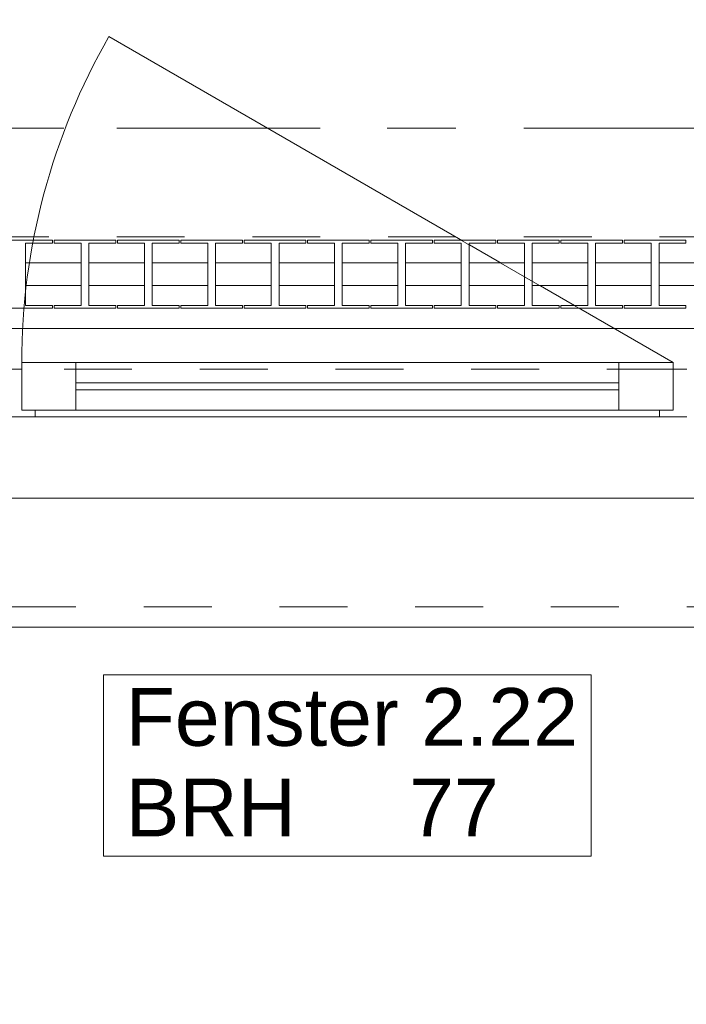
# Model space of a CAD drawing. Header units: metres. Extents: x -4 to 100, y -11 to 17.
# Tile 144 of 256: x 12.637 to 13.619, y -0.74 to 0.71. Entities that reach past the tile are written whole.
import ezdxf

# ---------------------------------------------------------------- set-up
doc = ezdxf.new("R2010")
doc.units = ezdxf.units.M
doc.header["$MEASUREMENT"] = 0
for name, pattern in [('Achse', [0.2, 0.1, -0.05, 0, -0.05]), ('Strichlinie doppelt', [0.546806, 0.264583, -0.105833, 0.070556, -0.105833]), ('Strichlinie eng', [0.115, 0.075, -0.04]), ('Untersicht', [0.1, 0.075, -0.025]), ('Wipeout_Contour', [1, 0, -1])]:
    doc.linetypes.add(name, pattern=pattern)
for name, color, linetype in [('152 - Bemaßung_ Beschriftung.Ausbau', 7, 'Continuous'), ('451 - Universal.Achsen Raster', 7, 'Continuous'), ('603 - Struktur.Bodenplatte_ Decke Roh', 7, 'Continuous'), ('604 - Struktur.Wand Aussen', 7, 'Continuous'), ('608 - Struktur.Träger', 7, 'Continuous'), ('650 - Abdeckung.Fußboden Aufbau', 7, 'Continuous'), ('801 - HKLSE.Heizung_ Klima_ Lüftung', 7, 'Continuous'), ('Neubau_653 - Abdeckung.TB Verkofferung', 7, 'Continuous')]:
    doc.layers.add(name, color=color, linetype=linetype)
doc.styles.add('ERSTELLTER_STIL_2', font='txt')
doc.dimstyles.new('ERSTELLTER_STIL__5', dxfattribs={"dimtxt": 0.1, "dimasz": 0.0532, "dimexe": 0.18, "dimexo": 0.0625, "dimgap": 0, "dimtad": 1, "dimtih": 1, "dimtoh": 1, "dimzin": 0, "dimdsep": 46, "dimtxsty": 'ERSTELLTER_STIL_2', "dimblk": 'ARROWHEAD_2', "dimblk1": 'ARROWHEAD_2', "dimblk2": 'ARROWHEAD_2', "dimcen": 0.09, "dimse1": 1, "dimse2": 1, "dimclrd": 7, "dimclre": 7, "dimclrt": 7, "dimazin": 0, "dimtfac": 1, "dimtdec": 4, "dimtmove": 0, "dimatfit": 3, "dimfxl": 1, "dimtolj": 1, "dimtzin": 0, "dimarcsym": 0})

# ---------------------------------------------------------------- blocks, each defined once
blk = doc.blocks.new('*D448')
at = {"layer": '152 - Bemaßung_ Beschriftung.Ausbau', "color": 7, "linetype": 'Continuous', "lineweight": 5}
for p, q in [((10.72, -4.1125), (10.72, -4.0075)), ((11.92, -4.1125), (11.92, -4.0075)), ((10.7402, -4.025), (10.6998, -4.095)), ((11.9402, -4.025), (11.8998, -4.095)), ((8.32, -4.06), (10.72, -4.06)), ((10.72, -4.06), (11.92, -4.06)), ((11.92, -4.06), (14.32, -4.06))]:
    blk.add_line(p, q, dxfattribs=at)
at = {"layer": '152 - Bemaßung_ Beschriftung.Ausbau', "color": 7, "lineweight": 5, "insert": (11.187, -4.04), "char_height": 0.1, "attachment_point": 7, "style": 'ERSTELLTER_STIL_2'}
blk.add_mtext('\\A1;{\\pql;\\fArial|b0|i0|c0|p38;1,20}', dxfattribs=at)
blk = doc.blocks.new('ARROWHEAD_2')
at = {"color": 0, "linetype": 'Continuous', "lineweight": 0}
for p, q in [((-0.378, -0.655), (0.378, 0.655)), ((0, 0), (-1, 0))]:
    blk.add_line(p, q, dxfattribs=at)
blk = doc.blocks.new('*D449')
at = {"layer": '152 - Bemaßung_ Beschriftung.Ausbau', "color": 7, "linetype": 'Continuous', "lineweight": 5}
for p, q in [((11.9402, -4.025), (11.8998, -4.095)), ((14.3402, -4.025), (14.2998, -4.095)), ((11.92, -4.06), (14.32, -4.06))]:
    blk.add_line(p, q, dxfattribs=at)
at = {"layer": '152 - Bemaßung_ Beschriftung.Ausbau', "color": 7, "lineweight": 5, "char_height": 0.1, "attachment_point": 7, "style": 'ERSTELLTER_STIL_2'}
for s, insert in [('\\A1;{\\pql;\\fArial|b0|i0|c0|p38;2,40}', (12.987, -4.04)), ('\\A1;{\\pql;\\fArial|b0|i0|c0|p38;2,01}', (12.987, -4.18))]:
    blk.add_mtext(s, dxfattribs=dict(at, insert=insert))
blk = doc.blocks.new('*D450')
at = {"layer": '152 - Bemaßung_ Beschriftung.Ausbau', "color": 7, "linetype": 'Continuous', "lineweight": 5}
for p, q in [((14.32, -4.1125), (14.32, -4.0075)), ((15.52, -4.1125), (15.52, -4.0075)), ((14.3402, -4.025), (14.2998, -4.095)), ((15.5402, -4.025), (15.4998, -4.095)), ((11.92, -4.06), (14.32, -4.06)), ((14.32, -4.06), (15.52, -4.06)), ((15.52, -4.06), (17.92, -4.06))]:
    blk.add_line(p, q, dxfattribs=at)
at = {"layer": '152 - Bemaßung_ Beschriftung.Ausbau', "color": 7, "lineweight": 5, "insert": (14.787, -4.04), "char_height": 0.1, "attachment_point": 7, "style": 'ERSTELLTER_STIL_2'}
blk.add_mtext('\\A1;{\\pql;\\fArial|b0|i0|c0|p38;1,20}', dxfattribs=at)
blk = doc.blocks.new('*D485')
at = {"layer": '152 - Bemaßung_ Beschriftung.Ausbau', "color": 7, "linetype": 'Continuous', "lineweight": 5}
for p, q in [((11.395, -4.6125), (11.395, -4.5075)), ((11.4152, -4.525), (11.3748, -4.595)), ((14.8802, -4.525), (14.8398, -4.595)), ((11.245, -4.56), (11.395, -4.56)), ((11.395, -4.56), (14.86, -4.56))]:
    blk.add_line(p, q, dxfattribs=at)
at = {"layer": '152 - Bemaßung_ Beschriftung.Ausbau', "color": 7, "lineweight": 5, "char_height": 0.1, "attachment_point": 7, "style": 'ERSTELLTER_STIL_2'}
for s, insert in [('\\A1;{\\pql;\\fArial|b0|i0|c0|p38;3,46\\fArial|b0|i0|c0|p38;\\A1{\\H.66x;\\S5^  ;}}', (12.8935, -4.5594)), ('\\A1;{\\pql;\\fArial|b0|i0|c0|p38;16}', (14.688, -4.54))]:
    blk.add_mtext(s, dxfattribs=dict(at, insert=insert))
blk = doc.blocks.new('*D486')
at = {"layer": '152 - Bemaßung_ Beschriftung.Ausbau', "color": 7, "linetype": 'Continuous', "lineweight": 5}
for p, q in [((14.86, -4.6125), (14.86, -4.5075)), ((15.02, -4.6125), (15.02, -4.5075)), ((14.8802, -4.525), (14.8398, -4.595)), ((15.0402, -4.525), (14.9998, -4.595)), ((11.395, -4.56), (14.86, -4.56)), ((14.86, -4.56), (15.02, -4.56)), ((15.02, -4.56), (18.45, -4.56))]:
    blk.add_line(p, q, dxfattribs=at)
blk = doc.blocks.new('*D528')
at = {"layer": '152 - Bemaßung_ Beschriftung.Ausbau', "color": 7, "linetype": 'Continuous', "lineweight": 5}
for p, q in [((11.48, -5.1125), (11.48, -5.0075)), ((14.78, -5.1125), (14.78, -5.0075)), ((11.5002, -5.025), (11.4598, -5.095)), ((14.8002, -5.025), (14.7598, -5.095)), ((11.18, -5.06), (11.48, -5.06)), ((11.48, -5.06), (14.78, -5.06)), ((14.78, -5.06), (15.08, -5.06))]:
    blk.add_line(p, q, dxfattribs=at)
at = {"layer": '152 - Bemaßung_ Beschriftung.Ausbau', "color": 7, "lineweight": 5, "insert": (12.997, -5.04), "char_height": 0.1, "attachment_point": 7, "style": 'ERSTELLTER_STIL_2'}
blk.add_mtext('\\A1;{\\pql;\\fArial|b0|i0|c0|p38;3,30}', dxfattribs=at)
blk = doc.blocks.new('*D562')
at = {"layer": '152 - Bemaßung_ Beschriftung.Ausbau', "color": 7, "linetype": 'Continuous', "lineweight": 5}
for p, q in [((-0.165, -6.1125), (-0.165, -6.0075)), ((62.425, -6.1125), (62.425, -6.0075)), ((-0.1448, -6.025), (-0.1852, -6.095)), ((62.4048, -6.095), (62.4452, -6.025)), ((-0.1992, -6.06), (-0.165, -6.06)), ((-0.165, -6.06), (62.425, -6.06)), ((62.425, -6.06), (62.4593, -6.06))]:
    blk.add_line(p, q, dxfattribs=at)
at = {"layer": '152 - Bemaßung_ Beschriftung.Ausbau', "color": 7, "lineweight": 5, "insert": (30.959, -6.04), "char_height": 0.1, "attachment_point": 7, "style": 'ERSTELLTER_STIL_2'}
blk.add_mtext('\\A1;{\\pql;\\fArial|b0|i0|c0|p38;62,59}', dxfattribs=at)
blk = doc.blocks.new('*D747')
at = {"layer": '152 - Bemaßung_ Beschriftung.Ausbau', "color": 7, "linetype": 'Continuous', "lineweight": 5}
for p, q in [((-0.165, -5.6125), (-0.165, -5.5075)), ((43.74, -5.6125), (43.74, -5.5075)), ((-0.1448, -5.525), (-0.1852, -5.595)), ((43.7602, -5.525), (43.7198, -5.595)), ((-0.1992, -5.56), (-0.165, -5.56)), ((-0.165, -5.56), (43.74, -5.56)), ((43.74, -5.56), (43.89, -5.56))]:
    blk.add_line(p, q, dxfattribs=at)
at = {"layer": '152 - Bemaßung_ Beschriftung.Ausbau', "color": 7, "lineweight": 5, "char_height": 0.1, "attachment_point": 7, "style": 'ERSTELLTER_STIL_2'}
for s, insert in [('\\A1;{\\pql;\\fArial|b0|i0|c0|p38;43,90\\fArial|b0|i0|c0|p38;\\A1{\\H.66x;\\S5^  ;}}', (21.5915, -5.5594)), ('\\A1;{\\pql;\\fArial|b0|i0|c0|p38;15}', (43.7399, -5.5505))]:
    blk.add_mtext(s, dxfattribs=dict(at, insert=insert))

msp = doc.modelspace()

# ---------------------------------------------------------------- linework, layer by layer
at = {"layer": '451 - Universal.Achsen Raster', "color": 160, "linetype": 'Strichlinie doppelt', "lineweight": 9, "true_color": 0x3232ff}
msp.add_line((64.935, 0.55), (-3.175, 0.55), dxfattribs=at)
at = {"layer": '603 - Struktur.Bodenplatte_ Decke Roh', "color": 7, "linetype": 'Continuous', "lineweight": 18, "flags": 128}
msp.add_lwpolyline([(-0.015, 13.695), (-0.015, 0.005), (43.89, 0.005)], dxfattribs=at)
at = {"layer": '604 - Struktur.Wand Aussen', "color": 7, "linetype": 'Continuous', "lineweight": 9}
for p, q in [((11.93, 0.255), (14.31, 0.255)), ((12.02, -0.185), (14.22, -0.185))]:
    msp.add_line(p, q, dxfattribs=at)
at = {"layer": '604 - Struktur.Wand Aussen', "color": 7, "linetype": 'Strichlinie eng', "lineweight": 9}
for p, q in [((11.93, 0.255), (14.31, 0.255)), ((12.02, -0.155), (14.22, -0.155))]:
    msp.add_line(p, q, dxfattribs=at)
at = {"layer": '604 - Struktur.Wand Aussen', "color": 7, "linetype": 'Continuous', "lineweight": 13}
for p, q in [((12.64, 0.135), (12.64, 0.205)), ((12.64, 0.205), (12.72, 0.205)), ((12.72, 0.205), (13.52, 0.205)), ((12.72, 0.205), (12.72, 0.135)), ((13.52, 0.135), (13.52, 0.205)), ((13.52, 0.205), (13.6, 0.205)), ((13.6, 0.205), (13.6, 0.135)), ((12.62, 0.195), (12.64, 0.195)), ((12.64, 0.195), (12.64, 0.135)), ((13.6, 0.135), (13.6, 0.195)), ((13.6, 0.195), (13.62, 0.195)), ((12.72, 0.175), (13.52, 0.175)), ((13.52, 0.165), (12.72, 0.165)), ((12.64, 0.135), (12.66, 0.135)), ((12.72, 0.135), (12.64, 0.135)), ((12.66, 0.135), (12.66, 0.125)), ((13.52, 0.135), (12.72, 0.135)), ((13.6, 0.135), (13.52, 0.135)), ((13.58, 0.125), (13.58, 0.135)), ((13.58, 0.135), (13.6, 0.135)), ((12.66, 0.125), (12.62, 0.125)), ((13.58, 0.125), (12.66, 0.125)), ((13.62, 0.125), (13.58, 0.125))]:
    msp.add_line(p, q, dxfattribs=at)
at = {"layer": '604 - Struktur.Wand Aussen', "color": 7, "linetype": 'Continuous', "lineweight": 9, "flags": 128}
msp.add_lwpolyline([(12.7606, -0.5221), (13.4794, -0.5221), (13.4794, -0.3886), (13.4794, -0.255), (12.7606, -0.255), (12.7606, -0.3886)], close=True, dxfattribs=at)
at = {"layer": '608 - Struktur.Träger', "color": 7, "linetype": 'Achse', "lineweight": 9}
msp.add_line((0.38, 0.55), (61.88, 0.55), dxfattribs=at)
at = {"layer": '650 - Abdeckung.Fußboden Aufbau', "color": 7, "linetype": 'Continuous', "lineweight": 13, "flags": 128}
msp.add_lwpolyline([(11.395, 0.71), (11.49, 0.71), (11.49, 0.255), (14.77, 0.255), (14.77, 0.71), (14.86, 0.71), (14.86, 5.505), (13.735, 5.505), (13.735, 5.83), (11.49, 5.83), (11.49, 5.19), (11.395, 5.19)], close=True, dxfattribs=at)
at = {"layer": 'Neubau_653 - Abdeckung.TB Verkofferung', "color": 1, "linetype": 'Untersicht', "lineweight": 9}
msp.add_line((0.7025, 0.195), (29.33, 0.195), dxfattribs=at)

# ---------------------------------------------------------------- texts
at = {"layer": '604 - Struktur.Wand Aussen', "color": 7, "lineweight": 9, "char_height": 0.085, "style": 'ERSTELLTER_STIL_2'}
for s, insert, attachment_point in [('\\A1;{\\pql;\\pt0;\\fArial|b0|i0|c0|p38;Fenster 2.22}', (12.7932, -0.3608), 7), ('\\A1;{\\pql;\\pt0;\\fArial|b0|i0|c0|p38;}', (13.3399, -0.3886), 1), ('\\A1;{\\pql;\\pt0;\\fArial|b0|i0|c0|p38;BRH}', (12.7932, -0.408), 1), ('\\A1;{\\pql;\\pt0,0.05;\\fArial|b0|i0|c0|p38;77\\fArial|b0|i0|c0|p38;\\A1{\\H.66x;\\S^  ;}\\fArial|b0|i0|c0|p38;\\fArial|b0|i0|c0|p38;\\A1{\\H.66x;\\S^  ;}}', (13.2109, -0.408), 1)]:
    msp.add_mtext(s, dxfattribs=dict(at, insert=insert, attachment_point=attachment_point))

# ---------------------------------------------------------------- dimensions: what is measured, and where the dimension line sits
at = {"layer": '152 - Bemaßung_ Beschriftung.Ausbau', "color": 7, "linetype": 'Continuous', "lineweight": 5}
for base, p1, p2, picture, middle in [((11.92, -4.06), (10.72, 0.125), (11.92, 0.125), '*D448', (11.3169, -3.99)), ((14.32, -4.06), (11.92, 0.125), (14.32, 0.125), '*D449', (13.1169, -3.99)), ((15.52, -4.06), (14.32, 0.125), (15.52, 0.125), '*D450', (14.9169, -3.99)), ((62.425, -6.06), (-0.165, -0.145), (62.425, -0.145), '*D562', (31.127, -5.99)), ((43.7400000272, -5.5599999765), (-0.165, -0.145), (43.7400000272, -0.145), '*D747', (21.8945452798, -5.4899999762))]:
    dim = msp.add_linear_dim(base=base, p1=p1, p2=p2, angle=0, dimstyle='ERSTELLTER_STIL__5', dxfattribs=at)
    dim.commit()
    dim.dimension.update_dxf_attribs({"geometry": picture, "text_midpoint": middle, "dimtype": 160})

# ---------------------------------------------------------------- next in the draw order: wipeouts: each hides what was drawn before it
at = {"color": 254, "linetype": 'Wipeout_Contour', "lineweight": 0, "ltscale": 3223.734342}
msp.add_wipeout([(12.5, 0.3183), (12.5408, 0.3183), (12.5408, 0.2892), (12.5012, 0.2892), (12.5012, 0.285), (12.5922, 0.285), (12.5922, 0.2892), (12.5525, 0.2892), (12.5525, 0.3183), (12.6342, 0.3183), (12.6342, 0.2892), (12.5945, 0.2892), (12.5945, 0.285), (12.6855, 0.285), (12.6855, 0.2892), (12.6458, 0.2892), (12.6458, 0.3183), (12.7275, 0.3183), (12.7275, 0.2892), (12.6878, 0.2892), (12.6878, 0.285), (12.7788, 0.285), (12.7788, 0.2892), (12.7392, 0.2892), (12.7392, 0.3183), (12.8208, 0.3183), (12.8208, 0.2892), (12.7812, 0.2892), (12.7812, 0.285), (12.8722, 0.285), (12.8722, 0.2892), (12.8325, 0.2892), (12.8325, 0.3183), (12.9142, 0.3183), (12.9142, 0.2892), (12.8745, 0.2892), (12.8745, 0.285), (12.9655, 0.285), (12.9655, 0.2892), (12.9258, 0.2892), (12.9258, 0.3183), (13.0075, 0.3183), (13.0075, 0.2892), (12.9678, 0.2892), (12.9678, 0.285), (13.0588, 0.285), (13.0588, 0.2892), (13.0192, 0.2892), (13.0192, 0.3183), (13.1008, 0.3183), (13.1008, 0.2892), (13.0612, 0.2892), (13.0612, 0.285), (13.1522, 0.285), (13.1522, 0.2892), (13.1125, 0.2892), (13.1125, 0.3183), (13.1942, 0.3183), (13.1942, 0.2892), (13.1545, 0.2892), (13.1545, 0.285), (13.2455, 0.285), (13.2455, 0.2892), (13.2058, 0.2892), (13.2058, 0.3183), (13.2875, 0.3183), (13.2875, 0.2892), (13.2478, 0.2892), (13.2478, 0.285), (13.3388, 0.285), (13.3388, 0.2892), (13.2992, 0.2892), (13.2992, 0.3183), (13.3808, 0.3183), (13.3808, 0.2892), (13.3412, 0.2892), (13.3412, 0.285), (13.4322, 0.285), (13.4322, 0.2892), (13.3925, 0.2892), (13.3925, 0.3183), (13.4742, 0.3183), (13.4742, 0.2892), (13.4345, 0.2892), (13.4345, 0.285), (13.5255, 0.285), (13.5255, 0.2892), (13.4858, 0.2892), (13.4858, 0.3183), (13.5675, 0.3183), (13.5675, 0.2892), (13.5278, 0.2892), (13.5278, 0.285), (13.6188, 0.285), (13.6188, 0.2892), (13.5792, 0.2892), (13.5792, 0.3183), (13.6608, 0.3183), (13.6608, 0.2892), (13.6212, 0.2892), (13.6212, 0.285), (13.7122, 0.285), (13.7122, 0.2892), (13.6725, 0.2892), (13.6725, 0.3183), (13.7542, 0.3183), (13.7542, 0.2892), (13.7145, 0.2892), (13.7145, 0.285), (13.8055, 0.285), (13.8055, 0.2892), (13.7658, 0.2892), (13.7658, 0.3183), (13.8475, 0.3183), (13.8475, 0.2892), (13.8078, 0.2892), (13.8078, 0.285), (13.8988, 0.285), (13.8988, 0.2892), (13.8592, 0.2892), (13.8592, 0.3183), (13.9, 0.3183), (13.9, 0.3517), (13.8592, 0.3517), (13.8592, 0.3808), (13.8988, 0.3808), (13.8988, 0.385), (13.8078, 0.385), (13.8078, 0.3808), (13.8475, 0.3808), (13.8475, 0.3517), (13.7658, 0.3517), (13.7658, 0.3808), (13.8055, 0.3808), (13.8055, 0.385), (13.7145, 0.385), (13.7145, 0.3808), (13.7542, 0.3808), (13.7542, 0.3517), (13.6725, 0.3517), (13.6725, 0.3808), (13.7122, 0.3808), (13.7122, 0.385), (13.6212, 0.385), (13.6212, 0.3808), (13.6608, 0.3808), (13.6608, 0.3517), (13.5792, 0.3517), (13.5792, 0.3808), (13.6188, 0.3808), (13.6188, 0.385), (13.5278, 0.385), (13.5278, 0.3808), (13.5675, 0.3808), (13.5675, 0.3517), (13.4858, 0.3517), (13.4858, 0.3808), (13.5255, 0.3808), (13.5255, 0.385), (13.4345, 0.385), (13.4345, 0.3808), (13.4742, 0.3808), (13.4742, 0.3517), (13.3925, 0.3517), (13.3925, 0.3808), (13.4322, 0.3808), (13.4322, 0.385), (13.3412, 0.385), (13.3412, 0.3808), (13.3808, 0.3808), (13.3808, 0.3517), (13.2992, 0.3517), (13.2992, 0.3808), (13.3388, 0.3808), (13.3388, 0.385), (13.2478, 0.385), (13.2478, 0.3808), (13.2875, 0.3808), (13.2875, 0.3517), (13.2058, 0.3517), (13.2058, 0.3808), (13.2455, 0.3808), (13.2455, 0.385), (13.1545, 0.385), (13.1545, 0.3808), (13.1942, 0.3808), (13.1942, 0.3517), (13.1125, 0.3517), (13.1125, 0.3808), (13.1522, 0.3808), (13.1522, 0.385), (13.0612, 0.385), (13.0612, 0.3808), (13.1008, 0.3808), (13.1008, 0.3517), (13.0192, 0.3517), (13.0192, 0.3808), (13.0588, 0.3808), (13.0588, 0.385), (12.9678, 0.385), (12.9678, 0.3808), (13.0075, 0.3808), (13.0075, 0.3517), (12.9258, 0.3517), (12.9258, 0.3808), (12.9655, 0.3808), (12.9655, 0.385), (12.8745, 0.385), (12.8745, 0.3808), (12.9142, 0.3808), (12.9142, 0.3517), (12.8325, 0.3517), (12.8325, 0.3808), (12.8722, 0.3808), (12.8722, 0.385), (12.7812, 0.385), (12.7812, 0.3808), (12.8208, 0.3808), (12.8208, 0.3517), (12.7392, 0.3517), (12.7392, 0.3808), (12.7788, 0.3808), (12.7788, 0.385), (12.6878, 0.385), (12.6878, 0.3808), (12.7275, 0.3808), (12.7275, 0.3517), (12.6458, 0.3517), (12.6458, 0.3808), (12.6855, 0.3808), (12.6855, 0.385), (12.5945, 0.385), (12.5945, 0.3808), (12.6342, 0.3808), (12.6342, 0.3517), (12.5525, 0.3517), (12.5525, 0.3808), (12.5922, 0.3808), (12.5922, 0.385), (12.5012, 0.385), (12.5012, 0.3808), (12.5408, 0.3808), (12.5408, 0.3517), (12.5, 0.3517)], dxfattribs=at).dxf.layer = '801 - HKLSE.Heizung_ Klima_ Lüftung'

# ---------------------------------------------------------------- next in the draw order: linework, layer by layer
at = {"layer": '604 - Struktur.Wand Aussen', "color": 7, "linetype": 'Continuous', "lineweight": 9}
msp.add_line((13.6, 0.205), (12.7686, 0.685), dxfattribs=at)
msp.add_arc((13.6, 0.205), 0.96, 150, 180, dxfattribs=at)
at = {"layer": '608 - Struktur.Träger', "color": 7, "linetype": 'Untersicht', "lineweight": 13}
msp.add_line((0.38, 0.39), (61.88, 0.39), dxfattribs=at)
at = {"layer": '801 - HKLSE.Heizung_ Klima_ Lüftung', "color": 7, "linetype": 'Continuous', "lineweight": 5}
for p, q in [((12.5945, 0.385), (12.6855, 0.385)), ((12.5945, 0.385), (12.6855, 0.385)), ((12.6855, 0.3808), (12.6458, 0.3808)), ((12.6458, 0.3808), (12.6458, 0.2892)), ((12.6855, 0.385), (12.6855, 0.3808)), ((12.6855, 0.385), (12.6855, 0.3808)), ((12.6878, 0.385), (12.7788, 0.385)), ((12.6878, 0.385), (12.7788, 0.385)), ((12.6878, 0.3808), (12.6878, 0.385)), ((12.7275, 0.3808), (12.6878, 0.3808)), ((12.7275, 0.2892), (12.7275, 0.3808)), ((12.7788, 0.3808), (12.7392, 0.3808)), ((12.7392, 0.3808), (12.7392, 0.2892)), ((12.7788, 0.385), (12.7788, 0.3808)), ((12.7788, 0.385), (12.7788, 0.3808)), ((12.7812, 0.385), (12.8722, 0.385)), ((12.7812, 0.385), (12.8722, 0.385)), ((12.7812, 0.3808), (12.7812, 0.385)), ((12.8208, 0.3808), (12.7812, 0.3808)), ((12.8208, 0.2892), (12.8208, 0.3808)), ((12.8722, 0.3808), (12.8325, 0.3808)), ((12.8325, 0.3808), (12.8325, 0.2892)), ((12.8722, 0.385), (12.8722, 0.3808)), ((12.8745, 0.385), (12.9655, 0.385)), ((12.8745, 0.3808), (12.8745, 0.385)), ((12.8745, 0.385), (12.9655, 0.385)), ((12.8745, 0.3808), (12.8745, 0.385)), ((12.9142, 0.3808), (12.8745, 0.3808)), ((12.9142, 0.2892), (12.9142, 0.3808)), ((12.9655, 0.3808), (12.9258, 0.3808)), ((12.9258, 0.3808), (12.9258, 0.2892)), ((12.9655, 0.385), (12.9655, 0.3808)), ((12.9655, 0.385), (12.9655, 0.3808)), ((12.9678, 0.385), (13.0588, 0.385)), ((12.9678, 0.385), (13.0588, 0.385)), ((12.9678, 0.3808), (12.9678, 0.385)), ((13.0075, 0.3808), (12.9678, 0.3808)), ((13.0075, 0.2892), (13.0075, 0.3808)), ((13.0588, 0.3808), (13.0192, 0.3808)), ((13.0192, 0.3808), (13.0192, 0.2892)), ((13.0588, 0.385), (13.0588, 0.3808)), ((13.0612, 0.385), (13.1522, 0.385)), ((13.0612, 0.3808), (13.0612, 0.385)), ((13.0612, 0.385), (13.1522, 0.385)), ((13.0612, 0.3808), (13.0612, 0.385)), ((13.1008, 0.3808), (13.0612, 0.3808)), ((13.1008, 0.2892), (13.1008, 0.3808)), ((13.1522, 0.3808), (13.1125, 0.3808)), ((13.1125, 0.3808), (13.1125, 0.2892)), ((13.1522, 0.385), (13.1522, 0.3808)), ((13.1545, 0.385), (13.2455, 0.385)), ((13.1545, 0.385), (13.2455, 0.385)), ((13.1545, 0.3808), (13.1545, 0.385)), ((13.1942, 0.3808), (13.1545, 0.3808)), ((13.1942, 0.2892), (13.1942, 0.3808)), ((13.2455, 0.3808), (13.2058, 0.3808)), ((13.2058, 0.3808), (13.2058, 0.2892)), ((13.2455, 0.385), (13.2455, 0.3808)), ((13.2455, 0.385), (13.2455, 0.3808)), ((13.2478, 0.385), (13.3388, 0.385)), ((13.2478, 0.385), (13.3388, 0.385)), ((13.2478, 0.3808), (13.2478, 0.385)), ((13.2875, 0.3808), (13.2478, 0.3808)), ((13.2875, 0.2892), (13.2875, 0.3808)), ((13.3388, 0.3808), (13.2992, 0.3808)), ((13.2992, 0.3808), (13.2992, 0.2892)), ((13.3388, 0.385), (13.3388, 0.3808)), ((13.3388, 0.385), (13.3388, 0.3808)), ((13.3412, 0.385), (13.4322, 0.385)), ((13.3412, 0.3808), (13.3412, 0.385)), ((13.3412, 0.385), (13.4322, 0.385)), ((13.3412, 0.3808), (13.3412, 0.385)), ((13.3808, 0.3808), (13.3412, 0.3808)), ((13.3808, 0.2892), (13.3808, 0.3808)), ((13.4322, 0.3808), (13.3925, 0.3808)), ((13.3925, 0.3808), (13.3925, 0.2892)), ((13.4322, 0.385), (13.4322, 0.3808)), ((13.4345, 0.385), (13.5255, 0.385)), ((13.4345, 0.385), (13.5255, 0.385)), ((13.4345, 0.3808), (13.4345, 0.385)), ((13.4742, 0.3808), (13.4345, 0.3808)), ((13.4742, 0.2892), (13.4742, 0.3808)), ((13.5255, 0.3808), (13.4858, 0.3808)), ((13.4858, 0.3808), (13.4858, 0.2892)), ((13.5255, 0.385), (13.5255, 0.3808)), ((13.5278, 0.385), (13.6188, 0.385)), ((13.5278, 0.385), (13.6188, 0.385)), ((13.5278, 0.3808), (13.5278, 0.385)), ((13.5675, 0.3808), (13.5278, 0.3808)), ((13.5675, 0.2892), (13.5675, 0.3808)), ((13.6188, 0.3808), (13.5792, 0.3808)), ((13.5792, 0.3808), (13.5792, 0.2892)), ((13.6188, 0.385), (13.6188, 0.3808)), ((13.6188, 0.385), (13.6188, 0.3808)), ((12.6458, 0.3517), (12.7275, 0.3517)), ((12.7392, 0.3517), (12.8208, 0.3517)), ((12.8325, 0.3517), (12.9142, 0.3517)), ((12.9258, 0.3517), (13.0075, 0.3517)), ((13.0192, 0.3517), (13.1008, 0.3517)), ((13.1125, 0.3517), (13.1942, 0.3517)), ((13.2058, 0.3517), (13.2875, 0.3517)), ((13.2992, 0.3517), (13.3808, 0.3517)), ((13.3925, 0.3517), (13.4742, 0.3517)), ((13.4858, 0.3517), (13.5675, 0.3517)), ((13.5792, 0.3517), (13.6608, 0.3517)), ((12.6458, 0.3183), (12.7275, 0.3183)), ((12.7392, 0.3183), (12.8208, 0.3183)), ((12.8325, 0.3183), (12.9142, 0.3183)), ((12.9258, 0.3183), (13.0075, 0.3183)), ((13.0192, 0.3183), (13.1008, 0.3183)), ((13.1125, 0.3183), (13.1942, 0.3183)), ((13.2058, 0.3183), (13.2875, 0.3183)), ((13.2992, 0.3183), (13.3808, 0.3183)), ((13.3925, 0.3183), (13.4742, 0.3183)), ((13.4858, 0.3183), (13.5675, 0.3183)), ((13.5792, 0.3183), (13.6608, 0.3183)), ((12.6855, 0.285), (12.5945, 0.285)), ((12.6458, 0.2892), (12.6855, 0.2892)), ((12.6855, 0.2892), (12.6855, 0.285)), ((12.6855, 0.2892), (12.6855, 0.285)), ((12.6878, 0.285), (12.6878, 0.2892)), ((12.6878, 0.2892), (12.7275, 0.2892)), ((12.7788, 0.285), (12.6878, 0.285)), ((12.7392, 0.2892), (12.7788, 0.2892)), ((12.7788, 0.2892), (12.7788, 0.285)), ((12.7788, 0.2892), (12.7788, 0.285)), ((12.7812, 0.285), (12.7812, 0.2892)), ((12.7812, 0.2892), (12.8208, 0.2892)), ((12.8722, 0.285), (12.7812, 0.285)), ((12.8325, 0.2892), (12.8722, 0.2892)), ((12.8722, 0.2892), (12.8722, 0.285)), ((12.8745, 0.285), (12.8745, 0.2892)), ((12.8745, 0.285), (12.8745, 0.2892)), ((12.8745, 0.2892), (12.9142, 0.2892)), ((12.9655, 0.285), (12.8745, 0.285)), ((12.9258, 0.2892), (12.9655, 0.2892)), ((12.9655, 0.2892), (12.9655, 0.285)), ((12.9655, 0.2892), (12.9655, 0.285)), ((12.9678, 0.285), (12.9678, 0.2892)), ((12.9678, 0.2892), (13.0075, 0.2892)), ((13.0588, 0.285), (12.9678, 0.285)), ((13.0192, 0.2892), (13.0588, 0.2892)), ((13.0588, 0.2892), (13.0588, 0.285)), ((13.0612, 0.285), (13.0612, 0.2892)), ((13.0612, 0.285), (13.0612, 0.2892)), ((13.0612, 0.2892), (13.1008, 0.2892)), ((13.1522, 0.285), (13.0612, 0.285)), ((13.1125, 0.2892), (13.1522, 0.2892)), ((13.1522, 0.2892), (13.1522, 0.285)), ((13.1545, 0.285), (13.1545, 0.2892)), ((13.1545, 0.2892), (13.1942, 0.2892)), ((13.2455, 0.285), (13.1545, 0.285)), ((13.2058, 0.2892), (13.2455, 0.2892)), ((13.2455, 0.2892), (13.2455, 0.285)), ((13.2455, 0.2892), (13.2455, 0.285)), ((13.2478, 0.285), (13.2478, 0.2892)), ((13.2478, 0.2892), (13.2875, 0.2892)), ((13.3388, 0.285), (13.2478, 0.285)), ((13.2992, 0.2892), (13.3388, 0.2892)), ((13.3388, 0.2892), (13.3388, 0.285)), ((13.3388, 0.2892), (13.3388, 0.285)), ((13.3412, 0.285), (13.3412, 0.2892)), ((13.3412, 0.285), (13.3412, 0.2892)), ((13.3412, 0.2892), (13.3808, 0.2892)), ((13.4322, 0.285), (13.3412, 0.285)), ((13.3925, 0.2892), (13.4322, 0.2892)), ((13.4322, 0.2892), (13.4322, 0.285)), ((13.4345, 0.285), (13.4345, 0.2892)), ((13.4345, 0.2892), (13.4742, 0.2892)), ((13.5255, 0.285), (13.4345, 0.285)), ((13.4858, 0.2892), (13.5255, 0.2892)), ((13.5255, 0.2892), (13.5255, 0.285)), ((13.5278, 0.285), (13.5278, 0.2892)), ((13.5278, 0.2892), (13.5675, 0.2892)), ((13.6188, 0.285), (13.5278, 0.285)), ((13.5792, 0.2892), (13.6188, 0.2892)), ((13.6188, 0.2892), (13.6188, 0.285)), ((13.6188, 0.2892), (13.6188, 0.285))]:
    msp.add_line(p, q, dxfattribs=at)

# ---------------------------------------------------------------- next in the draw order: dimensions: what is measured, and where the dimension line sits
at = {"layer": '152 - Bemaßung_ Beschriftung.Ausbau', "color": 7, "linetype": 'Continuous', "lineweight": 5}
for base, p1, p2, picture, middle in [((14.85997, -4.56), (11.39499, 2.94999), (14.85997, 3.26499), '*D485', (13.15847, -4.49)), ((15.02, -4.56), (14.86, 3.265), (15.02, 3.265), '*D486', (14.7642, -4.49)), ((14.78, -5.06), (11.48, 0.7), (14.78, 0.7), '*D528', (13.1268, -4.99))]:
    dim = msp.add_linear_dim(base=base, p1=p1, p2=p2, angle=0, dimstyle='ERSTELLTER_STIL__5', dxfattribs=at)
    dim.commit()
    dim.dimension.update_dxf_attribs({"geometry": picture, "text_midpoint": middle, "dimtype": 160})

doc.saveas('drawing.dxf')
